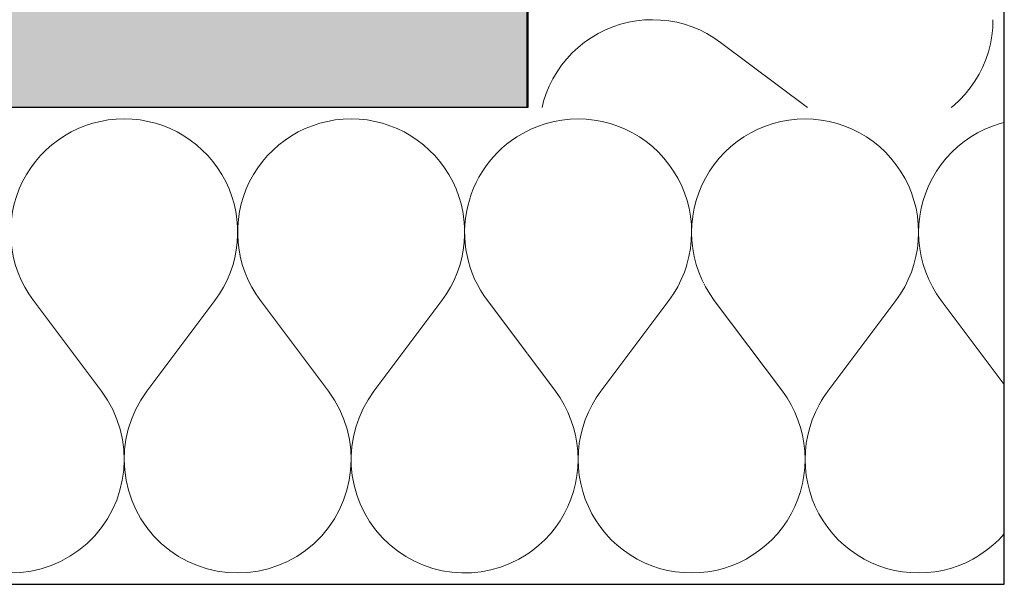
# Model space of a CAD drawing. Header units: millimetres. Extents: x -24674 to 2959, y -2716 to 20653.
# Tile 71 of 161: x -492 to -162, y 191 to 381. Entities that reach past the tile are written whole.
import ezdxf

# ---------------------------------------------------------------- set-up
doc = ezdxf.new("R2010")
doc.units = ezdxf.units.MM
doc.header["$MEASUREMENT"] = 0
doc.linetypes.add('Wipeout_Contour', pattern=[1000, 0, -1000])
for name, color, linetype in [('9._POHLED ZÁPADNÍ_1_Nové_Konstrukce - nosné', 7, 'Continuous'), ('9._POHLED ZÁPADNÍ_1_Nové_Výplně - Povrchové', 7, 'Continuous'), ('9._POHLED ZÁPADNÍ_1_Nové_Výplně – Řezové', 7, 'Continuous'), ('9._POHLED ZÁPADNÍ_1_VÝTAH VAR 1', 7, 'Continuous')]:
    doc.layers.add(name, color=color, linetype=linetype)

# ---------------------------------------------------------------- blocks, each defined once
blk = doc.blocks.new('*X5', base_point=(-27719.5, -6043.99))
at = {"layer": '9._POHLED ZÁPADNÍ_1_Nové_Výplně – Řezové', "color": 21, "linetype": 'Continuous', "lineweight": 20, "true_color": 0xffaaaa}
for p, q in [((-310.18, 347.28), (-312.85, 346.8)), ((-307.47, 347.57), (-310.18, 347.28)), ((-304.75, 347.67), (-307.47, 347.57)), ((-302.03, 347.57), (-304.75, 347.67)), ((-299.33, 347.28), (-302.03, 347.57)), ((-296.65, 346.8), (-299.33, 347.28)), ((-233.99, 347.28), (-236.66, 346.79)), ((-231.28, 347.57), (-233.99, 347.28)), ((-228.56, 347.66), (-231.28, 347.57)), ((-225.84, 347.57), (-228.56, 347.66)), ((-223.14, 347.28), (-225.84, 347.57)), ((-220.46, 346.79), (-223.14, 347.28)), ((-315.49, 346.12), (-316.13, 345.91)), ((-312.85, 346.8), (-315.49, 346.12)), ((-294.02, 346.12), (-296.65, 346.8)), ((-291.44, 345.26), (-294.02, 346.12)), ((-288.92, 344.22), (-291.44, 345.26)), ((-286.49, 343), (-288.92, 344.22)), ((-244.39, 344.22), (-246.83, 343)), ((-241.88, 345.26), (-244.39, 344.22)), ((-239.3, 346.12), (-241.88, 345.26)), ((-236.66, 346.79), (-239.3, 346.12)), ((-217.83, 346.12), (-220.46, 346.79)), ((-215.24, 345.26), (-217.83, 346.12)), ((-212.73, 344.22), (-215.24, 345.26)), ((-210.3, 343), (-212.73, 344.22)), ((-168.2, 344.22), (-170.64, 343)), ((-165.69, 345.26), (-168.2, 344.22)), ((-163.11, 346.12), (-165.69, 345.26)), ((-161.69, 346.48), (-163.11, 346.12)), ((-284.15, 341.61), (-286.49, 343)), ((-281.92, 340.06), (-284.15, 341.61)), ((-249.17, 341.61), (-251.4, 340.06)), ((-246.83, 343), (-249.17, 341.61)), ((-207.96, 341.61), (-210.3, 343)), ((-205.73, 340.06), (-207.96, 341.61)), ((-172.98, 341.61), (-175.21, 340.06)), ((-170.64, 343), (-172.98, 341.61)), ((-279.8, 338.35), (-281.92, 340.06)), ((-277.81, 336.5), (-279.8, 338.35)), ((-253.52, 338.35), (-255.51, 336.5)), ((-251.4, 340.06), (-253.52, 338.35)), ((-203.61, 338.35), (-205.73, 340.06)), ((-201.62, 336.5), (-203.61, 338.35)), ((-177.33, 338.35), (-179.32, 336.5)), ((-175.21, 340.06), (-177.33, 338.35)), ((-275.95, 334.51), (-277.81, 336.5)), ((-274.25, 332.39), (-275.95, 334.51)), ((-257.36, 334.51), (-259.07, 332.39)), ((-255.51, 336.5), (-257.36, 334.51)), ((-199.76, 334.51), (-201.62, 336.5)), ((-198.06, 332.39), (-199.76, 334.51)), ((-181.17, 334.51), (-182.88, 332.39)), ((-179.32, 336.5), (-181.17, 334.51)), ((-272.7, 330.15), (-274.25, 332.39)), ((-259.07, 332.39), (-260.62, 330.15)), ((-196.51, 330.15), (-198.06, 332.39)), ((-182.88, 332.39), (-184.43, 330.15)), ((-271.31, 327.81), (-272.7, 330.15)), ((-270.09, 325.38), (-271.31, 327.81)), ((-262.01, 327.81), (-263.22, 325.38)), ((-260.62, 330.15), (-262.01, 327.81)), ((-195.12, 327.81), (-196.51, 330.15)), ((-193.9, 325.38), (-195.12, 327.81)), ((-185.82, 327.81), (-187.03, 325.38)), ((-184.43, 330.15), (-185.82, 327.81)), ((-269.05, 322.87), (-270.09, 325.38)), ((-263.22, 325.38), (-264.26, 322.87)), ((-192.86, 322.86), (-193.9, 325.38)), ((-187.03, 325.38), (-188.07, 322.86)), ((-268.2, 320.28), (-269.05, 322.87)), ((-264.26, 322.87), (-265.12, 320.28)), ((-192.01, 320.28), (-192.86, 322.86)), ((-188.07, 322.86), (-188.93, 320.28)), ((-267.52, 317.65), (-268.2, 320.28)), ((-267.04, 314.97), (-267.52, 317.65)), ((-265.79, 317.65), (-266.27, 314.97)), ((-265.12, 320.28), (-265.79, 317.65)), ((-191.33, 317.65), (-192.01, 320.28)), ((-190.85, 314.97), (-191.33, 317.65)), ((-189.6, 317.65), (-190.08, 314.97)), ((-188.93, 320.28), (-189.6, 317.65)), ((-266.75, 312.27), (-267.04, 314.97)), ((-266.27, 314.97), (-266.56, 312.27)), ((-190.56, 312.26), (-190.85, 314.97)), ((-190.08, 314.97), (-190.37, 312.26)), ((-266.66, 309.55), (-266.75, 312.27)), ((-266.56, 312.27), (-266.66, 309.55)), ((-190.47, 309.54), (-190.56, 312.26)), ((-190.37, 312.26), (-190.47, 309.54)), ((-266.76, 306.83), (-266.66, 309.55)), ((-266.66, 309.55), (-266.56, 306.83)), ((-190.57, 306.83), (-190.47, 309.54)), ((-190.47, 309.54), (-190.37, 306.83)), ((-267.54, 301.45), (-267.05, 304.12)), ((-267.05, 304.12), (-266.76, 306.83)), ((-266.56, 306.83), (-266.27, 304.12)), ((-266.27, 304.12), (-265.78, 301.45)), ((-191.35, 301.44), (-190.86, 304.12)), ((-190.86, 304.12), (-190.57, 306.83)), ((-190.37, 306.83), (-190.08, 304.12)), ((-190.08, 304.12), (-189.59, 301.44)), ((-268.21, 298.81), (-267.54, 301.45)), ((-265.78, 301.45), (-265.11, 298.81)), ((-192.02, 298.81), (-191.35, 301.44)), ((-189.59, 301.44), (-188.92, 298.81)), ((-268.42, 298.2), (-268.21, 298.81)), ((-265.11, 298.81), (-264.25, 296.23)), ((-192.88, 296.23), (-192.02, 298.81)), ((-188.92, 298.81), (-188.06, 296.23)), ((-264.25, 296.23), (-263.2, 293.72)), ((-193.92, 293.72), (-192.88, 296.23)), ((-188.06, 296.23), (-187.01, 293.72)), ((-263.2, 293.72), (-262.47, 292.25)), ((-196.53, 288.95), (-195.14, 291.28)), ((-195.14, 291.28), (-193.92, 293.72)), ((-187.01, 293.72), (-185.79, 291.28)), ((-185.79, 291.28), (-184.4, 288.94)), ((-198.09, 286.71), (-196.53, 288.95)), ((-184.4, 288.94), (-182.85, 286.71)), ((-220.95, 256.24), (-198.09, 286.71)), ((-161.69, 258.5), (-182.85, 286.71)), ((-220.95, 256.24), (-222.5, 254)), ((-222.5, 254), (-223.14, 252.92)), ((-163.52, 206.45), (-161.69, 208.42)), ((-165.52, 204.59), (-163.52, 206.45)), ((-169.87, 201.33), (-167.63, 202.89)), ((-167.63, 202.89), (-165.52, 204.59)), ((-170.93, 200.71), (-169.87, 201.33))]:
    blk.add_line(p, q, dxfattribs=at)
blk = doc.blocks.new('*X6', base_point=(-27719.5, -6043.99))
at = {"layer": '9._POHLED ZÁPADNÍ_1_Nové_Výplně – Řezové', "color": 21, "linetype": 'Continuous', "lineweight": 20, "true_color": 0xffaaaa}
for p, q in [((-464.76, 256.24), (-487.61, 286.72)), ((-449.52, 256.24), (-426.66, 286.72)), ((-388.56, 256.24), (-411.42, 286.72)), ((-373.33, 256.24), (-350.47, 286.72)), ((-321.69, 268.66), (-335.23, 286.72))]:
    blk.add_line(p, q, dxfattribs=at)
for centre, start, end in [((-457.14, 309.58), 89.9986, 216.8684), ((-457.14, 309.58), 323.1287, 89.9986), ((-380.94, 309.57), 89.9986, 216.8684), ((-380.94, 309.57), 323.1287, 89.9986), ((-304.75, 309.57), 116.4013, 216.8684), ((-495.23, 233.39), 143.1287, 36.8684), ((-419.04, 233.38), 143.1287, 36.8684), ((-342.85, 233.38), 143.1287, 303.738)]:
    blk.add_arc(centre, 38.1, start, end, dxfattribs=at)
blk = doc.blocks.new('*X7', base_point=(-27719.5, -6043.99))
at = {"layer": '9._POHLED ZÁPADNÍ_1_Nové_Výplně – Řezové', "color": 21, "linetype": 'Continuous', "lineweight": 20, "true_color": 0xffaaaa}
for p, q in [((-320.58, 344.22), (-321.69, 343.67)), ((-318.07, 345.26), (-320.58, 344.22)), ((-316.13, 345.91), (-318.07, 345.26)), ((-269.07, 296.23), (-268.42, 298.2)), ((-270.11, 293.72), (-269.07, 296.23)), ((-272.72, 288.95), (-271.33, 291.29)), ((-271.33, 291.29), (-270.11, 293.72)), ((-262.47, 292.25), (-261.98, 291.29)), ((-261.98, 291.29), (-260.59, 288.95)), ((-274.28, 286.71), (-272.72, 288.95)), ((-260.59, 288.95), (-259.04, 286.71)), ((-297.14, 256.24), (-274.28, 286.71)), ((-236.18, 256.24), (-259.04, 286.71)), ((-312.37, 256.24), (-321.69, 268.66)), ((-310.82, 254.01), (-312.37, 256.24)), ((-297.14, 256.24), (-298.69, 254)), ((-234.63, 254), (-236.18, 256.24)), ((-309.43, 251.67), (-310.82, 254.01)), ((-308.21, 249.23), (-309.43, 251.67)), ((-300.08, 251.67), (-301.3, 249.23)), ((-298.69, 254), (-300.08, 251.67)), ((-233.24, 251.66), (-234.63, 254)), ((-232.02, 249.23), (-233.24, 251.66)), ((-223.89, 251.66), (-225.11, 249.23)), ((-223.14, 252.92), (-223.89, 251.66)), ((-307.17, 246.72), (-308.21, 249.23)), ((-301.3, 249.23), (-302.34, 246.72)), ((-230.98, 246.72), (-232.02, 249.23)), ((-225.11, 249.23), (-226.15, 246.72)), ((-306.31, 244.14), (-307.17, 246.72)), ((-302.34, 246.72), (-303.2, 244.14)), ((-230.12, 244.14), (-230.98, 246.72)), ((-226.15, 246.72), (-227.01, 244.14)), ((-305.63, 241.51), (-306.31, 244.14)), ((-305.15, 238.83), (-305.63, 241.51)), ((-303.88, 241.51), (-304.36, 238.83)), ((-303.2, 244.14), (-303.88, 241.51)), ((-229.44, 241.5), (-230.12, 244.14)), ((-228.96, 238.83), (-229.44, 241.5)), ((-227.69, 241.5), (-228.17, 238.83)), ((-227.01, 244.14), (-227.69, 241.5)), ((-304.85, 236.12), (-305.15, 238.83)), ((-304.36, 238.83), (-304.66, 236.12)), ((-228.66, 236.12), (-228.96, 238.83)), ((-228.17, 238.83), (-228.47, 236.12)), ((-304.76, 233.41), (-304.85, 236.12)), ((-304.66, 236.12), (-304.76, 233.41)), ((-228.57, 233.4), (-228.66, 236.12)), ((-228.47, 236.12), (-228.57, 233.4)), ((-304.85, 230.69), (-304.76, 233.41)), ((-304.76, 233.41), (-304.66, 230.69)), ((-228.66, 230.68), (-228.57, 233.4)), ((-228.57, 233.4), (-228.47, 230.68)), ((-305.14, 227.98), (-304.85, 230.69)), ((-304.66, 230.69), (-304.37, 227.98)), ((-228.95, 227.98), (-228.66, 230.68)), ((-228.47, 230.68), (-228.18, 227.98)), ((-306.29, 222.67), (-305.62, 225.3)), ((-305.62, 225.3), (-305.14, 227.98)), ((-304.37, 227.98), (-303.89, 225.3)), ((-303.89, 225.3), (-303.22, 222.67)), ((-230.1, 222.67), (-229.43, 225.3)), ((-229.43, 225.3), (-228.95, 227.98)), ((-228.18, 227.98), (-227.7, 225.3)), ((-227.7, 225.3), (-227.03, 222.67)), ((-307.15, 220.09), (-306.29, 222.67)), ((-303.22, 222.67), (-302.36, 220.09)), ((-230.96, 220.08), (-230.1, 222.67)), ((-227.03, 222.67), (-226.17, 220.08)), ((-308.19, 217.57), (-307.15, 220.09)), ((-302.36, 220.09), (-301.32, 217.57)), ((-232, 217.57), (-230.96, 220.08)), ((-226.17, 220.08), (-225.13, 217.57)), ((-310.8, 212.8), (-309.41, 215.14)), ((-309.41, 215.14), (-308.19, 217.57)), ((-301.32, 217.57), (-300.1, 215.14)), ((-300.1, 215.14), (-298.72, 212.8)), ((-234.61, 212.8), (-233.22, 215.14)), ((-233.22, 215.14), (-232, 217.57)), ((-225.13, 217.57), (-223.91, 215.14)), ((-223.91, 215.14), (-222.53, 212.8)), ((-312.35, 210.56), (-310.8, 212.8)), ((-298.72, 212.8), (-297.17, 210.56)), ((-236.16, 210.56), (-234.61, 212.8)), ((-222.53, 212.8), (-220.98, 210.56)), ((-315.91, 206.45), (-314.05, 208.44)), ((-314.05, 208.44), (-312.35, 210.56)), ((-297.17, 210.56), (-295.46, 208.44)), ((-295.46, 208.44), (-293.61, 206.45)), ((-239.72, 206.45), (-237.86, 208.44)), ((-237.86, 208.44), (-236.16, 210.56)), ((-220.98, 210.56), (-219.27, 208.44)), ((-219.27, 208.44), (-217.42, 206.45)), ((-317.9, 204.6), (-315.91, 206.45)), ((-293.61, 206.45), (-291.62, 204.6)), ((-241.71, 204.6), (-239.72, 206.45)), ((-217.42, 206.45), (-215.43, 204.6)), ((-321.69, 201.72), (-320.01, 202.89)), ((-320.01, 202.89), (-317.9, 204.6)), ((-291.62, 204.6), (-289.5, 202.89)), ((-289.5, 202.89), (-287.26, 201.34)), ((-246.06, 201.34), (-243.82, 202.89)), ((-243.82, 202.89), (-241.71, 204.6)), ((-215.43, 204.6), (-213.31, 202.89)), ((-213.31, 202.89), (-211.07, 201.34)), ((-287.26, 201.34), (-284.93, 199.95)), ((-284.93, 199.95), (-282.49, 198.73)), ((-282.49, 198.73), (-279.98, 197.69)), ((-253.34, 197.69), (-250.83, 198.73)), ((-250.83, 198.73), (-248.4, 199.95)), ((-248.4, 199.95), (-246.06, 201.34)), ((-211.07, 201.34), (-208.74, 199.95)), ((-208.74, 199.95), (-206.3, 198.73)), ((-206.3, 198.73), (-203.79, 197.69)), ((-177.15, 197.69), (-174.64, 198.73)), ((-174.64, 198.73), (-172.21, 199.95)), ((-172.21, 199.95), (-170.93, 200.71)), ((-279.98, 197.69), (-277.4, 196.83)), ((-277.4, 196.83), (-274.76, 196.16)), ((-274.76, 196.16), (-272.09, 195.67)), ((-272.09, 195.67), (-269.38, 195.38)), ((-269.38, 195.38), (-266.66, 195.28)), ((-266.66, 195.28), (-263.94, 195.38)), ((-263.94, 195.38), (-261.24, 195.67)), ((-261.24, 195.67), (-258.56, 196.16)), ((-258.56, 196.16), (-255.92, 196.83)), ((-255.92, 196.83), (-253.34, 197.69)), ((-203.79, 197.69), (-201.21, 196.83)), ((-201.21, 196.83), (-198.57, 196.15)), ((-198.57, 196.15), (-195.89, 195.67)), ((-195.89, 195.67), (-193.19, 195.38)), ((-193.19, 195.38), (-190.47, 195.28)), ((-190.47, 195.28), (-187.75, 195.38)), ((-187.75, 195.38), (-185.05, 195.67)), ((-185.05, 195.67), (-182.37, 196.15)), ((-182.37, 196.15), (-179.73, 196.83)), ((-179.73, 196.83), (-177.15, 197.69))]:
    blk.add_line(p, q, dxfattribs=at)
blk = doc.blocks.new('*X13', base_point=(-27719.5, -6043.99))
at = {"layer": '9._POHLED ZÁPADNÍ_1_Nové_Výplně – Řezové', "color": 21, "linetype": 'Continuous', "lineweight": 20, "true_color": 0xffaaaa}
for p, q in [((-285.19, 380.57), (-287.87, 380.09)), ((-282.48, 380.86), (-285.19, 380.57)), ((-279.76, 380.95), (-282.48, 380.86)), ((-277.05, 380.85), (-279.76, 380.95)), ((-274.34, 380.56), (-277.05, 380.85)), ((-271.66, 380.08), (-274.34, 380.56)), ((-165.6, 378.23), (-165.5, 380.95)), ((-295.6, 377.52), (-298.03, 376.3)), ((-293.08, 378.56), (-295.6, 377.52)), ((-290.5, 379.41), (-293.08, 378.56)), ((-287.87, 380.09), (-290.5, 379.41)), ((-269.03, 379.4), (-271.66, 380.08)), ((-266.45, 378.54), (-269.03, 379.4)), ((-263.93, 377.5), (-266.45, 378.54)), ((-261.5, 376.28), (-263.93, 377.5)), ((-165.89, 375.53), (-165.6, 378.23)), ((-300.37, 374.91), (-302.61, 373.36)), ((-298.03, 376.3), (-300.37, 374.91)), ((-259.16, 374.89), (-261.5, 376.28)), ((-256.93, 373.33), (-259.16, 374.89)), ((-166.37, 372.85), (-165.89, 375.53)), ((-304.73, 371.66), (-306.72, 369.8)), ((-302.61, 373.36), (-304.73, 371.66)), ((-256.93, 373.33), (-227.79, 351.47)), ((-167.91, 367.63), (-167.05, 370.22)), ((-167.05, 370.22), (-166.37, 372.85)), ((-308.57, 367.81), (-310.28, 365.69)), ((-306.72, 369.8), (-308.57, 367.81)), ((-168.95, 365.12), (-167.91, 367.63)), ((-310.28, 365.69), (-311.83, 363.46)), ((-170.17, 362.69), (-168.95, 365.12)), ((-313.22, 361.12), (-314.44, 358.69)), ((-311.83, 363.46), (-313.22, 361.12)), ((-173.11, 358.11), (-171.56, 360.35)), ((-171.56, 360.35), (-170.17, 362.69)), ((-314.44, 358.69), (-315.48, 356.18)), ((-174.81, 356), (-173.11, 358.11)), ((-315.48, 356.18), (-316.34, 353.59)), ((-178.66, 352.15), (-176.67, 354.01)), ((-176.67, 354.01), (-174.81, 356)), ((-316.34, 353.59), (-316.88, 351.48)), ((-179.51, 351.47), (-178.66, 352.15))]:
    blk.add_line(p, q, dxfattribs=at)
blk = doc.blocks.new('*X24', base_point=(-27719.5, -6043.99))
at = {"layer": '9._POHLED ZÁPADNÍ_1_Nové_Výplně – Řezové', "color": 21, "linetype": 'Continuous', "lineweight": 20, "true_color": 0xffaaaa}
for p, q in [((-285.19, 380.57), (-287.87, 380.09)), ((-282.48, 380.86), (-285.19, 380.57)), ((-279.76, 380.95), (-282.48, 380.86)), ((-277.05, 380.85), (-279.76, 380.95)), ((-274.34, 380.56), (-277.05, 380.85)), ((-271.66, 380.08), (-274.34, 380.56)), ((-165.6, 378.23), (-165.5, 380.95)), ((-295.6, 377.52), (-298.03, 376.3)), ((-293.08, 378.56), (-295.6, 377.52)), ((-290.5, 379.41), (-293.08, 378.56)), ((-287.87, 380.09), (-290.5, 379.41)), ((-269.03, 379.4), (-271.66, 380.08)), ((-266.45, 378.54), (-269.03, 379.4)), ((-263.93, 377.5), (-266.45, 378.54)), ((-261.5, 376.28), (-263.93, 377.5)), ((-165.89, 375.53), (-165.6, 378.23)), ((-300.37, 374.91), (-302.61, 373.36)), ((-298.03, 376.3), (-300.37, 374.91)), ((-259.16, 374.89), (-261.5, 376.28)), ((-256.93, 373.33), (-259.16, 374.89)), ((-166.37, 372.85), (-165.89, 375.53)), ((-304.73, 371.66), (-306.72, 369.8)), ((-302.61, 373.36), (-304.73, 371.66)), ((-256.93, 373.33), (-227.78, 351.47)), ((-167.91, 367.63), (-167.05, 370.22)), ((-167.05, 370.22), (-166.37, 372.85)), ((-308.57, 367.81), (-310.28, 365.69)), ((-306.72, 369.8), (-308.57, 367.81)), ((-168.95, 365.12), (-167.91, 367.63)), ((-310.28, 365.69), (-311.83, 363.46)), ((-170.17, 362.69), (-168.95, 365.12)), ((-313.22, 361.12), (-314.44, 358.69)), ((-311.83, 363.46), (-313.22, 361.12)), ((-173.11, 358.11), (-171.56, 360.35)), ((-171.56, 360.35), (-170.17, 362.69)), ((-314.44, 358.69), (-315.48, 356.18)), ((-174.81, 356), (-173.11, 358.11)), ((-315.48, 356.18), (-316.34, 353.59)), ((-178.66, 352.15), (-176.67, 354.01)), ((-176.67, 354.01), (-174.81, 356)), ((-316.34, 353.59), (-316.88, 351.47)), ((-179.51, 351.47), (-178.66, 352.15))]:
    blk.add_line(p, q, dxfattribs=at)

msp = doc.modelspace()

# ---------------------------------------------------------------- wipeouts: each hides what was drawn before it
at = {"color": 254, "linetype": 'Wipeout_Contour', "lineweight": 0, "ltscale": 1114.883123}
msp.add_wipeout([(-161.69, 351.47), (-321.69, 351.48), (-161.69, 191.47)], dxfattribs=at).dxf.layer = '9._POHLED ZÁPADNÍ_1_Nové_Výplně - Povrchové'

# ---------------------------------------------------------------- next in the draw order: wipeouts: each hides what was drawn before it
at = {"color": 254, "linetype": 'Wipeout_Contour', "lineweight": 0, "ltscale": 32872.39423}
msp.add_wipeout([(-321.69, 351.48), (-16007.92, 351.87), (-16007.92, 191.87), (-321.69, 191.48)], dxfattribs=at).dxf.layer = '9._POHLED ZÁPADNÍ_1_Nové_Výplně - Povrchové'

# ---------------------------------------------------------------- next in the draw order: wipeouts: each hides what was drawn before it
at = {"color": 254, "linetype": 'Wipeout_Contour', "lineweight": 0, "ltscale": 1100.975849}
msp.add_wipeout([(-321.69, 191.48), (-161.69, 191.47), (-321.69, 351.48)], dxfattribs=at).dxf.layer = '9._POHLED ZÁPADNÍ_1_Nové_Výplně - Povrchové'

# ---------------------------------------------------------------- next in the draw order: linework, layer by layer
at = {"layer": '9._POHLED ZÁPADNÍ_1_Nové_Konstrukce - nosné', "color": 1, "linetype": 'Continuous', "lineweight": 25, "flags": 128}
for points in [[(-321.69, 351.48), (-16007.92, 351.87)], [(-161.69, 191.47), (-161.69, 351.47)], [(-16007.92, 191.87), (-161.69, 191.47)]]:
    msp.add_lwpolyline(points, dxfattribs=at)

# ---------------------------------------------------------------- next in the draw order: wipeouts: each hides what was drawn before it
at = {"color": 254, "linetype": 'Wipeout_Contour', "lineweight": 0, "ltscale": 36793.983046}
msp.add_wipeout([(-161.69, 351.47), (-161.69, 17956.84), (-321.69, 17969.56), (-321.69, 351.48)], dxfattribs=at).dxf.layer = '9._POHLED ZÁPADNÍ_1_Nové_Výplně - Povrchové'

# ---------------------------------------------------------------- next in the draw order: hatches: boundary and pattern name
at = {"layer": '9._POHLED ZÁPADNÍ_1_Nové_Výplně – Řezové', "linetype": 'Continuous', "lineweight": 0, "true_color": 0xf2b2b2}
msp.add_hatch(color=9, dxfattribs=at).paths.add_polyline_path([(-322, 3949.14), (-702, 3949.13), (-701.89, 351.54), (-321.89, 351.55)])

# ---------------------------------------------------------------- next in the draw order: linework, layer by layer
at = {"layer": '9._POHLED ZÁPADNÍ_1_Nové_Konstrukce - nosné', "color": 1, "linetype": 'Continuous', "lineweight": 25, "flags": 128}
for points in [[(-161.69, 351.47), (-161.69, 18117.35)], [(-321.69, 17969.56), (-321.69, 351.48)], [(-321.89, 351.55), (-322, 3949.14)]]:
    msp.add_lwpolyline(points, dxfattribs=at)

# ---------------------------------------------------------------- next in the draw order: wipeouts: each hides what was drawn before it
at = {"color": 254, "linetype": 'Wipeout_Contour', "lineweight": 0, "ltscale": 1114.883123}
msp.add_wipeout([(-161.69, 351.47), (-321.69, 351.48), (-161.69, 191.47)], dxfattribs=at).dxf.layer = '9._POHLED ZÁPADNÍ_1_Nové_Výplně – Řezové'

# ---------------------------------------------------------------- next in the draw order: block references
at = {"layer": '9._POHLED ZÁPADNÍ_1_VÝTAH VAR 1', "color": 9, "linetype": 'Continuous', "lineweight": 13}
msp.add_blockref('*X5', (-27719.5, -6043.99), dxfattribs=at)

# ---------------------------------------------------------------- next in the draw order: wipeouts: each hides what was drawn before it
at = {"color": 254, "linetype": 'Wipeout_Contour', "lineweight": 0, "ltscale": 32872.39423}
msp.add_wipeout([(-321.69, 351.48), (-16007.92, 351.87), (-16007.92, 191.87), (-321.69, 191.48)], dxfattribs=at).dxf.layer = '9._POHLED ZÁPADNÍ_1_Nové_Výplně – Řezové'

# ---------------------------------------------------------------- next in the draw order: block references
at = {"layer": '9._POHLED ZÁPADNÍ_1_VÝTAH VAR 1', "color": 9, "linetype": 'Continuous', "lineweight": 13}
msp.add_blockref('*X6', (-27719.5, -6043.99), dxfattribs=at)

# ---------------------------------------------------------------- next in the draw order: wipeouts: each hides what was drawn before it
at = {"color": 254, "linetype": 'Wipeout_Contour', "lineweight": 0, "ltscale": 1100.975849}
msp.add_wipeout([(-321.69, 191.48), (-161.69, 191.47), (-321.69, 351.48)], dxfattribs=at).dxf.layer = '9._POHLED ZÁPADNÍ_1_Nové_Výplně – Řezové'

# ---------------------------------------------------------------- next in the draw order: linework, layer by layer
at = {"layer": '9._POHLED ZÁPADNÍ_1_Nové_Konstrukce - nosné', "color": 1, "linetype": 'Continuous', "lineweight": 25, "flags": 128}
for points in [[(-321.69, 351.48), (-16007.92, 351.87)], [(-161.69, 191.47), (-161.69, 351.47)], [(-16007.92, 191.87), (-161.69, 191.47)]]:
    msp.add_lwpolyline(points, dxfattribs=at)

# ---------------------------------------------------------------- next in the draw order: block references
at = {"layer": '9._POHLED ZÁPADNÍ_1_VÝTAH VAR 1', "color": 9, "linetype": 'Continuous', "lineweight": 13}
msp.add_blockref('*X7', (-27719.5, -6043.99), dxfattribs=at)

# ---------------------------------------------------------------- next in the draw order: wipeouts: each hides what was drawn before it
at = {"color": 254, "linetype": 'Wipeout_Contour', "lineweight": 0, "ltscale": 8778.600966}
msp.add_wipeout([(-321.69, 351.48), (-161.69, 351.47), (-161.69, 3949.14), (-321.69, 3949.14)], dxfattribs=at).dxf.layer = '9._POHLED ZÁPADNÍ_1_Nové_Výplně – Řezové'

# ---------------------------------------------------------------- next in the draw order: linework, layer by layer
at = {"layer": '9._POHLED ZÁPADNÍ_1_Nové_Konstrukce - nosné', "color": 1, "linetype": 'Continuous', "lineweight": 25, "flags": 128}
for points in [[(-161.69, 351.47), (-161.69, 18117.35)], [(-321.69, 17969.56), (-321.69, 351.48)]]:
    msp.add_lwpolyline(points, dxfattribs=at)

# ---------------------------------------------------------------- next in the draw order: block references
at = {"layer": '9._POHLED ZÁPADNÍ_1_VÝTAH VAR 1', "color": 9, "linetype": 'Continuous', "lineweight": 13}
msp.add_blockref('*X13', (-27719.5, -6043.99), dxfattribs=at)

# ---------------------------------------------------------------- next in the draw order: wipeouts: each hides what was drawn before it
at = {"color": 254, "linetype": 'Wipeout_Contour', "lineweight": 0, "ltscale": 8775.620918}
msp.add_wipeout([(-321.69, 351.47), (-161.69, 351.47), (-161.69, 3947.65), (-321.69, 3947.65)], dxfattribs=at).dxf.layer = '9._POHLED ZÁPADNÍ_1_Nové_Výplně – Řezové'

# ---------------------------------------------------------------- next in the draw order: linework, layer by layer
at = {"layer": '9._POHLED ZÁPADNÍ_1_Nové_Konstrukce - nosné', "color": 1, "linetype": 'Continuous', "lineweight": 25, "flags": 128}
for points in [[(-321.69, 3947.65), (-321.69, 351.47)], [(-161.69, 351.47), (-161.69, 3947.65)]]:
    msp.add_lwpolyline(points, dxfattribs=at)

# ---------------------------------------------------------------- next in the draw order: block references
at = {"layer": '9._POHLED ZÁPADNÍ_1_VÝTAH VAR 1', "color": 9, "linetype": 'Continuous', "lineweight": 13}
msp.add_blockref('*X24', (-27719.5, -6043.99), dxfattribs=at)

doc.saveas('drawing.dxf')
